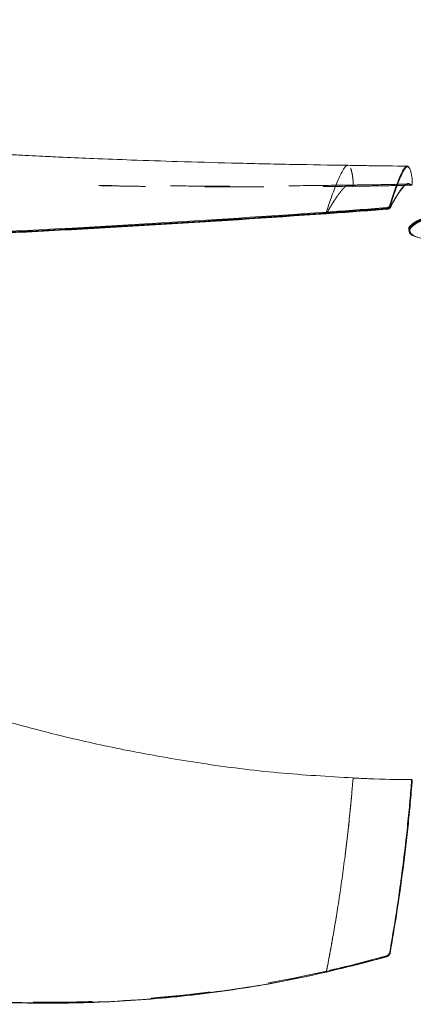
# Model space of a CAD drawing. Header units: inches. Extents: x 3.1 to 10.3, y 7.34 to 9.01.
# Tile 5 of 7: x 8.42 to 9.08, y 7.34 to 9.01. Entities that reach past the tile are written whole.
import ezdxf

# ---------------------------------------------------------------- set-up
doc = ezdxf.new("R2010")
doc.units = ezdxf.units.IN
doc.header["$MEASUREMENT"] = 0
doc.linetypes.add('HIDDEN', pattern=[0.075, 0.05, -0.025])

msp = doc.modelspace()

# ---------------------------------------------------------------- linework, layer by layer
at = {"color": 7, "linetype": 'Continuous', "lineweight": 15}
for p, q in [((9.0549, 8.7287), (9.0561, 8.7287)), ((9.0692, 8.7289), (9.0815, 8.7291)), ((9.0766, 8.6498), (9.0766, 8.6498)), ((9.0784, 8.6498), (9.0775, 8.652))]:
    msp.add_line(p, q, dxfattribs=at)
at = {"color": 7, "linetype": 'HIDDEN', "lineweight": 0}
for p, q in [((9.0561, 8.7287), (9.0692, 8.7289)), ((9.0775, 8.652), (9.0761, 8.6554)), ((9.032, 7.4232), (9.0385, 7.425))]:
    msp.add_line(p, q, dxfattribs=at)
at = {"color": 7, "linetype": 'Continuous', "lineweight": 15, "flags": 128}
msp.add_lwpolyline([(9.0381, 7.4247), (9.0382, 7.4246), (9.0382, 7.4245), (9.0383, 7.4244), (9.0383, 7.4243), (9.0383, 7.4243), (9.0383, 7.4243), (9.0383, 7.4244), (9.0383, 7.4244)], dxfattribs=at)
at = {"color": 7, "linetype": 'Continuous', "lineweight": 15}
for centre, radius, start, end in [((9.043, 8.6928), 0.001, 9.508, 83.7258), ((9.0355, 8.6902), 0.00283, 354.8596, 21.4516), ((9.0382, 8.6888), 0.000339, 267.0153, 36.6237), ((9.0433, 7.4304), 0.00077, 252.9237, 328.3167)]:
    msp.add_arc(centre, radius, start, end, dxfattribs=at)
at = {"color": 7, "linetype": 'HIDDEN', "lineweight": 0}
for centre, radius, start, end in [((9.0432, 8.6911), 0.000888, 263.9214, 2.6913), ((9.0432, 7.4303), 0.00111, 34.1156, 93.2387), ((9.0302, 7.4235), 0.00847, 9.7509, 17.9553)]:
    msp.add_arc(centre, radius, start, end, dxfattribs=at)
at = {"color": 7, "linetype": 'Continuous', "lineweight": 15}
for points, knots in [([(8.9724, 8.7629), (8.9417, 8.7634), (8.8763, 8.7644), (8.7804, 8.7666), (8.6893, 8.7691), (8.6115, 8.7717), (8.5471, 8.7741), (8.4971, 8.7763), (8.4606, 8.778), (8.4367, 8.7792), (8.4195, 8.7801), (8.4043, 8.7809), (8.3782, 8.7824), (8.3369, 8.7849), (8.2799, 8.7888), (8.2128, 8.7939), (8.1398, 8.7997), (8.0638, 8.8057), (7.9801, 8.8119), (7.8921, 8.8184), (7.8011, 8.8251), (7.718, 8.8314), (7.6404, 8.8375), (7.5701, 8.8432), (7.5036, 8.8489), (7.4401, 8.8545), (7.3748, 8.8606), (7.3112, 8.8667), (7.2528, 8.8727), (7.2015, 8.8782), (7.1513, 8.884), (7.0947, 8.8911), (7.0326, 8.8996), (6.9668, 8.9094), (6.9036, 8.9193), (6.843, 8.9289), (6.7894, 8.9373), (6.7433, 8.9451), (6.7065, 8.9523), (6.6769, 8.9588), (6.6509, 8.9651), (6.6242, 8.9726), (6.5987, 8.9809), (6.572, 8.9906), (6.5484, 9.0001), (6.5325, 9.0067), (6.5265, 9.0092)], [0, 0, 0, 0, 0.036227, 0.077339, 0.113423, 0.144353, 0.170045, 0.190455, 0.204456, 0.214012, 0.219494, 0.225254, 0.232532, 0.251264, 0.275916, 0.302969, 0.334749, 0.36749, 0.398528, 0.439932, 0.477917, 0.512518, 0.543789, 0.574651, 0.599872, 0.626007, 0.653044, 0.680068, 0.704053, 0.724434, 0.742701, 0.765237, 0.793146, 0.817818, 0.844772, 0.869479, 0.891149, 0.909929, 0.925924, 0.936359, 0.946794, 0.957606, 0.969038, 0.978802, 0.991965, 1, 1, 1, 1]), ([(9.0724, 8.7615), (9.0511, 8.7618), (9.0177, 8.7621), (8.9843, 8.7627), (8.9723, 8.7629)], [0, 0, 0, 0, 0.640946, 1, 1, 1, 1]), ([(9.0431, 8.6938), (9.0476, 8.7081), (9.0548, 8.7305), (9.0636, 8.7506), (9.0698, 8.7615), (9.0737, 8.7628), (9.0754, 8.7595), (9.0755, 8.7592)], [0, 0, 0, 0, 0.365457, 0.5747812, 0.7868496, 0.9785447, 1, 1, 1, 1]), ([(9.0441, 8.6911), (9.0484, 8.6992), (9.0525, 8.7063), (9.0601, 8.7182), (9.0636, 8.723), (9.0684, 8.7285), (9.07, 8.7302), (9.0729, 8.7321), (9.0743, 8.7323), (9.0769, 8.7317), (9.0781, 8.7309), (9.0798, 8.73), (9.0803, 8.7297), (9.081, 8.7304), (9.0811, 8.7306), (9.0813, 8.7313), (9.0815, 8.7317), (9.0816, 8.7336), (9.0816, 8.7345), (9.0816, 8.7361), (9.0815, 8.7367), (9.0814, 8.7386), (9.0813, 8.7396), (9.0808, 8.7445), (9.0803, 8.7471), (9.0793, 8.7518), (9.0787, 8.7536), (9.077, 8.7582), (9.0758, 8.7598), (9.0731, 8.7609), (9.0717, 8.7602), (9.0687, 8.7568), (9.0672, 8.7541), (9.0624, 8.7449), (9.0589, 8.7367), (9.0516, 8.7172), (9.0479, 8.7058), (9.044, 8.693)], [0, 0, 0, 0, 0.125, 0.125, 0.25, 0.25, 0.3125, 0.3125, 0.375, 0.375, 0.4375, 0.4375, 0.46875, 0.46875, 0.476563, 0.476563, 0.484375, 0.484375, 0.488281, 0.488281, 0.492188, 0.492188, 0.5, 0.5, 0.53125, 0.53125, 0.5625, 0.5625, 0.625, 0.625, 0.6875, 0.6875, 0.75, 0.75, 0.875, 0.875, 1, 1, 1, 1]), ([(9.0804, 8.7305), (9.0803, 8.7302), (9.0797, 8.7278), (9.0777, 8.7302), (9.0754, 8.7316), (9.0734, 8.7308), (9.0729, 8.7306)], [0, 0, 0, 0, 0.040801, 0.316113, 0.855897, 1, 1, 1, 1]), ([(9.0381, 8.6913), (9.0389, 8.6913), (9.0396, 8.6915), (9.0402, 8.6917), (9.0409, 8.6918), (9.0414, 8.6921), (9.0419, 8.6924), (9.0423, 8.6927), (9.0427, 8.693), (9.0429, 8.6934), (9.043, 8.6935), (9.043, 8.6937), (9.0431, 8.6938)], [0, 0, 0, 0, 0.00002966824, 0.00002966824, 0.00002966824, 0.00005938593, 0.00005938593, 0.00005938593, 0.00008856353, 0.00008856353, 0.00008856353, 0.00009916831, 0.00009916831, 0.00009916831, 0.00009916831]), ([(9.044, 8.693), (9.0439, 8.6928), (9.0438, 8.6927), (9.0437, 8.6925), (9.0435, 8.6921), (9.0431, 8.6917), (9.0426, 8.6914), (9.0421, 8.691), (9.0414, 8.6907), (9.0407, 8.6905), (9.04, 8.6902), (9.0392, 8.6901), (9.0383, 8.69)], [0, 0, 0, 0, 0.0000122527, 0.0000122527, 0.0000122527, 0.0000459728, 0.0000459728, 0.0000459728, 0.000080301, 0.000080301, 0.000080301, 0.0001145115, 0.0001145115, 0.0001145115, 0.0001145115]), ([(9.044, 8.693), (9.044, 8.6927), (9.044, 8.6925), (9.044, 8.6922), (9.0441, 8.6919), (9.0441, 8.6915), (9.0441, 8.6911)], [0.00001042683, 0.00001042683, 0.00001042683, 0.00001042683, 0.00002124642, 0.00002124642, 0.00002124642, 0.00003694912, 0.00003694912, 0.00003694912, 0.00003694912]), ([(6.5631, 8.5416), (6.5855, 8.549), (6.6085, 8.5557), (6.6557, 8.5666), (6.6797, 8.5709), (6.753, 8.5815), (6.8031, 8.5853), (6.9023, 8.5946), (6.9517, 8.5997), (7.0506, 8.6092), (7.1, 8.6135), (7.199, 8.6199), (7.2486, 8.6224), (7.3478, 8.6265), (7.3972, 8.6282), (7.5454, 8.6325), (7.6437, 8.6343), (7.7907, 8.6361), (7.8397, 8.6365), (7.9376, 8.6374), (7.9867, 8.6378), (8.0855, 8.6395), (8.1354, 8.6408), (8.2358, 8.6441), (8.2862, 8.6462), (8.4374, 8.6529), (8.5389, 8.6584), (8.7392, 8.6704), (8.8383, 8.6769), (8.9364, 8.6838)], [0, 0, 0, 0, 0.03125, 0.03125, 0.0625, 0.0625, 0.125, 0.125, 0.1875, 0.1875, 0.25, 0.25, 0.3125, 0.3125, 0.375, 0.375, 0.5, 0.5, 0.5625, 0.5625, 0.625, 0.625, 0.6875, 0.6875, 0.75, 0.75, 0.875, 0.875, 1, 1, 1, 1]), ([(9.0383, 8.69), (8.9368, 8.6823), (8.8341, 8.6753), (8.6784, 8.6654), (8.6262, 8.6623), (8.5212, 8.6563), (8.4684, 8.6534), (8.363, 8.6482), (8.3104, 8.6459), (8.2054, 8.6417), (8.153, 8.64), (7.9971, 8.6362), (7.8953, 8.6358), (7.6909, 8.6338), (7.5884, 8.6321), (7.4341, 8.6281), (7.3825, 8.6264), (7.2792, 8.6224), (7.2274, 8.6201), (7.124, 8.6139), (7.0724, 8.6099), (6.9693, 8.6002), (6.9178, 8.5948), (6.8144, 8.5849), (6.7621, 8.5811), (6.6855, 8.5706), (6.6603, 8.5662), (6.611, 8.5551), (6.587, 8.5482), (6.5636, 8.5404)], [0, 0, 0, 0, 0.125, 0.125, 0.1875, 0.1875, 0.25, 0.25, 0.3125, 0.3125, 0.375, 0.375, 0.5, 0.5, 0.625, 0.625, 0.6875, 0.6875, 0.75, 0.75, 0.8125, 0.8125, 0.875, 0.875, 0.9375, 0.9375, 0.96875, 0.96875, 1, 1, 1, 1]), ([(6.5642, 8.5403), (6.5876, 8.548), (6.6115, 8.5547), (6.6605, 8.5657), (6.6857, 8.57), (6.7623, 8.5806), (6.8145, 8.5843), (6.9178, 8.5942), (6.9692, 8.5995), (7.0722, 8.6091), (7.1237, 8.6132), (7.227, 8.6193), (7.2787, 8.6216), (7.3819, 8.6256), (7.4335, 8.6273), (7.5876, 8.6313), (7.69, 8.6329), (7.8942, 8.6349), (7.9958, 8.6353), (8.1512, 8.639), (8.2035, 8.6408), (8.3085, 8.6449), (8.3611, 8.6472), (8.5189, 8.655), (8.6247, 8.6611), (8.8334, 8.6743), (8.937, 8.6814), (9.0385, 8.689)], [0, 0, 0, 0, 0.03125, 0.03125, 0.0625, 0.0625, 0.125, 0.125, 0.1875, 0.1875, 0.25, 0.25, 0.3125, 0.3125, 0.375, 0.375, 0.5, 0.5, 0.625, 0.625, 0.6875, 0.6875, 0.75, 0.75, 0.875, 0.875, 1, 1, 1, 1]), ([(8.9367, 8.6811), (8.8381, 8.6741), (8.7385, 8.6676), (8.5876, 8.6586), (8.5369, 8.6557), (8.436, 8.6504), (8.3856, 8.6479), (8.2849, 8.6435), (8.2344, 8.6414), (8.1342, 8.6381), (8.0846, 8.6369), (7.986, 8.6352), (7.937, 8.6348), (7.8392, 8.634), (7.7904, 8.6336), (7.6435, 8.6319), (7.5453, 8.6301), (7.3974, 8.6258), (7.348, 8.6241), (7.249, 8.6201), (7.1995, 8.6177), (7.1005, 8.6113), (7.0512, 8.6071), (6.9525, 8.5977), (6.9032, 8.5926), (6.8041, 8.5835), (6.7541, 8.5797), (6.6808, 8.5693), (6.6568, 8.5651), (6.6099, 8.5545), (6.587, 8.5479), (6.5646, 8.5406)], [0, 0, 0, 0, 0.125, 0.125, 0.1875, 0.1875, 0.25, 0.25, 0.3125, 0.3125, 0.375, 0.375, 0.4375, 0.4375, 0.5, 0.5, 0.625, 0.625, 0.6875, 0.6875, 0.75, 0.75, 0.8125, 0.8125, 0.875, 0.875, 0.9375, 0.9375, 0.96875, 0.96875, 1, 1, 1, 1]), ([(9.0385, 8.689), (9.0385, 8.6891), (9.0385, 8.6891), (9.0385, 8.6891), (9.0384, 8.6894), (9.0384, 8.6897), (9.0383, 8.69)], [0.00001163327, 0.00001163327, 0.00001163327, 0.00001163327, 0.00001286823, 0.00001286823, 0.00001286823, 0.00002591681, 0.00002591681, 0.00002591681, 0.00002591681]), ([(9.0385, 8.689), (9.0388, 8.6891), (9.0391, 8.6891), (9.0393, 8.6891), (9.0402, 8.6892), (9.0409, 8.6894), (9.0416, 8.6896), (9.0422, 8.6898), (9.0428, 8.69), (9.0432, 8.6903), (9.0437, 8.6905), (9.044, 8.6908), (9.0441, 8.6911)], [0, 0, 0, 0, 0.0000113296, 0.0000113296, 0.0000113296, 0.0000454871, 0.0000454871, 0.0000454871, 0.0000794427, 0.0000794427, 0.0000794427, 0.0001134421, 0.0001134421, 0.0001134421, 0.0001134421]), ([(9.0761, 8.6554), (9.076, 8.6556), (9.075, 8.6577), (9.0795, 8.6623), (9.0891, 8.669), (9.105, 8.6762), (9.1205, 8.6813), (9.1283, 8.6838)], [0, 0, 0, 0, 0.02657, 0.268214, 0.510529, 0.754911, 1, 1, 1, 1]), ([(9.1538, 8.69), (9.1423, 8.6867), (9.1192, 8.6802), (9.0955, 8.6712), (9.0803, 8.6625), (9.0737, 8.6547), (9.0767, 8.6504), (9.0782, 8.6483)], [0, 0, 0, 0, 0.200642, 0.402141, 0.606287, 0.811328, 1, 1, 1, 1]), ([(9.0906, 8.6414), (9.0903, 8.6414), (9.082, 8.6434), (9.0752, 8.6488), (9.0759, 8.6581), (9.0925, 8.669), (9.119, 8.6789), (9.1424, 8.6858), (9.1524, 8.6885), (9.1544, 8.689)], [0, 0, 0, 0, 0.006928, 0.21732, 0.429164, 0.646057, 0.864542, 0.972913, 1, 1, 1, 1]), ([(9.1297, 8.6811), (9.1073, 8.6741), (9.0921, 8.6676), (9.0799, 8.6586), (9.0777, 8.6557), (9.0767, 8.6504), (9.0781, 8.6479), (9.0843, 8.6435), (9.0891, 8.6414), (9.1027, 8.6381), (9.1117, 8.6369), (9.1335, 8.6352), (9.146, 8.6348), (9.1717, 8.634), (9.1847, 8.6336), (9.2225, 8.6319), (9.2467, 8.6301), (9.2799, 8.6258), (9.2905, 8.6241), (9.3108, 8.6201), (9.3206, 8.6177), (9.3405, 8.6113), (9.3506, 8.6071), (9.3707, 8.5977), (9.3805, 8.5926), (9.3983, 8.5835), (9.4059, 8.5797), (9.422, 8.5693), (9.4281, 8.5651), (9.4425, 8.5545), (9.4509, 8.5479), (9.4601, 8.5406)], [0, 0, 0, 0, 0.125, 0.125, 0.1875, 0.1875, 0.25, 0.25, 0.3125, 0.3125, 0.375, 0.375, 0.4375, 0.4375, 0.5, 0.5, 0.625, 0.625, 0.6875, 0.6875, 0.75, 0.75, 0.8125, 0.8125, 0.875, 0.875, 0.9375, 0.9375, 0.96875, 0.96875, 1, 1, 1, 1]), ([(8.9815, 7.727), (8.9395, 7.7294), (8.8537, 7.7343), (8.7289, 7.7503), (8.6113, 7.7705), (8.5064, 7.7931), (8.4149, 7.8167), (8.3345, 7.8408), (8.2622, 7.8653), (8.1948, 7.8895), (8.1279, 7.914), (8.0616, 7.9377), (7.9924, 7.9613), (7.92, 7.9849), (7.8405, 8.0096), (7.753, 8.0351), (7.6444, 8.0647), (7.5159, 8.0962), (7.3722, 8.1265), (7.2317, 8.1521), (7.0974, 8.1709), (6.9767, 8.1812), (6.871, 8.1873), (6.7809, 8.1926), (6.706, 8.1931), (6.6444, 8.1876), (6.6037, 8.1799), (6.5723, 8.1716), (6.5476, 8.1642), (6.5292, 8.1578), (6.5195, 8.1545)], [0, 0, 0, 0, 0.049625, 0.101085, 0.14801, 0.190121, 0.227325, 0.259288, 0.289098, 0.31731, 0.343831, 0.373109, 0.400506, 0.430208, 0.46299, 0.498873, 0.537868, 0.596092, 0.655356, 0.711769, 0.765452, 0.816516, 0.856491, 0.892297, 0.924208, 0.946221, 0.967387, 0.975248, 0.987001, 1, 1, 1, 1]), ([(6.5631, 7.7287), (6.5855, 7.7194), (6.6085, 7.711), (6.6557, 7.6965), (6.6797, 7.6904), (6.753, 7.6743), (6.8031, 7.6667), (6.9023, 7.649), (6.9517, 7.6392), (7.0506, 7.6192), (7.1, 7.6091), (7.199, 7.5893), (7.2486, 7.5795), (7.3478, 7.5592), (7.3972, 7.5487), (7.5454, 7.5155), (7.6437, 7.4913), (7.7907, 7.4534), (7.8397, 7.4404), (7.9376, 7.4147), (7.9867, 7.4022), (8.0855, 7.3805), (8.1354, 7.3716), (8.2358, 7.358), (8.2862, 7.3532), (8.4374, 7.3441), (8.5389, 7.3451), (8.7392, 7.3613), (8.8383, 7.3765), (8.9364, 7.3989)], [0, 0, 0, 0, 0.03125, 0.03125, 0.0625, 0.0625, 0.125, 0.125, 0.1875, 0.1875, 0.25, 0.25, 0.3125, 0.3125, 0.375, 0.375, 0.5, 0.5, 0.5625, 0.5625, 0.625, 0.625, 0.6875, 0.6875, 0.75, 0.75, 0.875, 0.875, 1, 1, 1, 1]), ([(9.0815, 7.7241), (9.057, 7.7243), (9.0237, 7.7246), (8.9904, 7.7264), (8.9815, 7.7268)], [0, 0, 0, 0, 0.733601, 1, 1, 1, 1]), ([(9.0431, 7.4297), (9.0471, 7.4524), (9.051, 7.4758), (9.0585, 7.5245), (9.062, 7.5495), (9.067, 7.5879), (9.0685, 7.6008), (9.0715, 7.6272), (9.073, 7.6404), (9.0756, 7.6669), (9.0769, 7.68), (9.0786, 7.699), (9.0791, 7.7053), (9.0798, 7.7142), (9.0801, 7.7171), (9.0804, 7.7211), (9.0805, 7.7224), (9.0806, 7.7244), (9.0807, 7.7252), (9.0806, 7.7243)], [0, 0, 0, 0, 0.25, 0.25, 0.5, 0.5, 0.625, 0.625, 0.75, 0.75, 0.875, 0.875, 0.9375, 0.9375, 0.96875, 0.96875, 0.984375, 0.984375, 1, 1, 1, 1]), ([(9.0816, 7.7234), (9.0815, 7.7227), (9.0814, 7.7214), (9.0812, 7.7189), (9.0811, 7.7176), (9.0808, 7.7134), (9.0805, 7.7104), (9.0798, 7.7014), (9.0792, 7.6953), (9.0776, 7.6765), (9.0763, 7.6635), (9.0736, 7.6374), (9.0722, 7.6244), (9.0692, 7.5984), (9.0676, 7.5857), (9.0627, 7.548), (9.0592, 7.5233), (9.0518, 7.4755), (9.0479, 7.4523), (9.044, 7.43)], [0, 0, 0, 0, 0.015625, 0.015625, 0.03125, 0.03125, 0.0625, 0.0625, 0.125, 0.125, 0.25, 0.25, 0.375, 0.375, 0.5, 0.5, 0.75, 0.75, 1, 1, 1, 1]), ([(9.0383, 7.4244), (8.9942, 7.4129), (8.9056, 7.3898), (8.7696, 7.3661), (8.6314, 7.3507), (8.4924, 7.3446), (8.3535, 7.3475), (8.2157, 7.3591), (8.079, 7.3804), (7.9445, 7.4123), (7.7668, 7.4599), (7.544, 7.5168), (7.2742, 7.575), (7.049, 7.6195), (6.8696, 7.6559), (6.7565, 7.6742), (6.6794, 7.69), (6.6486, 7.6998), (6.6393, 7.7027)], [0, 0, 0, 0, 0.056031, 0.112302, 0.169311, 0.226571, 0.282965, 0.339596, 0.396003, 0.452322, 0.508725, 0.621396, 0.734071, 0.846764, 0.903103, 0.959457, 0.987694, 1, 1, 1, 1]), ([(9.0381, 7.4247), (9.0389, 7.4249), (9.0396, 7.4253), (9.0402, 7.4257), (9.0409, 7.4261), (9.0414, 7.4266), (9.0419, 7.4271), (9.0423, 7.4277), (9.0427, 7.4283), (9.0429, 7.429), (9.043, 7.4292), (9.043, 7.4294), (9.0431, 7.4297)], [0, 0, 0, 0, 0.00002966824, 0.00002966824, 0.00002966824, 0.00005938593, 0.00005938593, 0.00005938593, 0.00008856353, 0.00008856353, 0.00008856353, 0.00009916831, 0.00009916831, 0.00009916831, 0.00009916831]), ([(9.044, 7.43), (9.0439, 7.4297), (9.0438, 7.4295), (9.0437, 7.4292), (9.0435, 7.4285), (9.0431, 7.4277), (9.0426, 7.4271), (9.0421, 7.4265), (9.0414, 7.4259), (9.0407, 7.4255), (9.04, 7.425), (9.0392, 7.4247), (9.0383, 7.4244)], [0, 0, 0, 0, 0.0000122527, 0.0000122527, 0.0000122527, 0.0000459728, 0.0000459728, 0.0000459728, 0.000080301, 0.000080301, 0.000080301, 0.0001145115, 0.0001145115, 0.0001145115, 0.0001145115]), ([(8.9737, 7.4083), (8.9881, 7.4118), (9.0076, 7.4164), (9.027, 7.4218), (9.032, 7.4232)], [0, 0, 0, 0, 0.739063, 1, 1, 1, 1])]:
    msp.add_open_spline(points, degree=3, knots=knots, dxfattribs=at)
at = {"color": 8, "linetype": 'Continuous', "lineweight": 15}
for points, knots in [([(8.9724, 8.7623), (8.9721, 8.7625), (8.9704, 8.7635), (8.9668, 8.7587), (8.9616, 8.7498), (8.9547, 8.7349), (8.9474, 8.7165), (8.9408, 8.6973), (8.9376, 8.6877), (8.9364, 8.6838)], [0, 0, 0, 0, 0.032096, 0.188443, 0.345846, 0.50424, 0.772976, 0.909026, 1, 1, 1, 1]), ([(8.9815, 7.7266), (8.9815, 7.7265), (8.9815, 7.7259), (8.981, 7.7205), (8.98, 7.7076), (8.9781, 7.6868), (8.9753, 7.6581), (8.9715, 7.6238), (8.9668, 7.5852), (8.9616, 7.547), (8.9547, 7.5007), (8.9474, 7.4578), (8.9408, 7.4214), (8.9376, 7.4053), (8.9364, 7.3989)], [0, 0, 0, 0, 0.001357, 0.014695, 0.058822, 0.128866, 0.200655, 0.309204, 0.420789, 0.533128, 0.646175, 0.837972, 0.935071, 1, 1, 1, 1])]:
    msp.add_open_spline(points, degree=3, knots=knots, dxfattribs=at)
at = {"color": 7, "linetype": 'HIDDEN', "lineweight": 0}
for points, knots in [([(8.9367, 8.6811), (8.9371, 8.6819), (8.9388, 8.6849), (8.9427, 8.6918), (8.9472, 8.6991), (8.9514, 8.7057), (8.9539, 8.7095), (8.9559, 8.7123), (8.9579, 8.7149), (8.9602, 8.718), (8.9629, 8.7213), (8.9651, 8.7238), (8.9672, 8.726), (8.9688, 8.7276), (8.9704, 8.7286), (8.9719, 8.7293), (8.9737, 8.7296), (8.9764, 8.729), (8.9789, 8.7277), (8.9807, 8.727), (8.9813, 8.7294), (8.9815, 8.7305), (8.9815, 8.7317), (8.9816, 8.733), (8.9816, 8.7344), (8.9815, 8.7368), (8.9811, 8.7421), (8.9799, 8.7493), (8.9781, 8.7564), (8.9756, 8.7618), (8.9735, 8.7621), (8.9724, 8.7623)], [0, 0, 0, 0, 0.017995, 0.06223, 0.150714, 0.194949, 0.239184, 0.261301, 0.283418, 0.327653, 0.371888, 0.416123, 0.438239, 0.482479, 0.504597, 0.526715, 0.570959, 0.615198, 0.703668, 0.748038, 0.75564, 0.759248, 0.762892, 0.765358, 0.768353, 0.772439, 0.783092, 0.818332, 0.874272, 0.931604, 1, 1, 1, 1]), ([(8.9732, 8.7295), (8.9478, 8.7291), (8.8933, 8.7284), (8.8144, 8.7279), (8.7411, 8.7278), (8.6818, 8.728), (8.6351, 8.7283), (8.5991, 8.7286), (8.5759, 8.7288), (8.5623, 8.7289), (8.556, 8.7288), (8.5529, 8.7288), (8.552, 8.7287), (8.552, 8.7287), (8.5523, 8.7287), (8.5529, 8.7286), (8.5542, 8.7286), (8.5568, 8.7285), (8.5627, 8.7283), (8.5754, 8.7281), (8.596, 8.7278), (8.6247, 8.7273), (8.6675, 8.7268), (8.7266, 8.7264), (8.8047, 8.7262), (8.8905, 8.7265), (8.9503, 8.7272), (8.9795, 8.7275)], [0, 0, 0, 0, 0.08685, 0.18621, 0.270393, 0.339104, 0.392116, 0.433036, 0.46717, 0.482366, 0.496081, 0.501308, 0.505457, 0.507224, 0.508862, 0.51045, 0.512074, 0.515727, 0.520312, 0.533117, 0.558539, 0.591765, 0.632139, 0.705988, 0.795529, 0.900338, 1, 1, 1, 1]), ([(9.0729, 8.7311), (9.0514, 8.7307), (9.0181, 8.73), (8.9849, 8.7296), (8.9731, 8.7295)], [0, 0, 0, 0, 0.647663, 1, 1, 1, 1]), ([(8.9795, 8.7275), (8.9891, 8.7276), (9.0142, 8.7279), (9.0393, 8.7284), (9.0549, 8.7287)], [0, 0, 0, 0, 0.38061, 1, 1, 1, 1]), ([(9.0729, 8.7306), (9.0718, 8.7304), (9.0674, 8.7294), (9.058, 8.7162), (9.0481, 8.6989), (9.0431, 8.6902)], [0, 0, 0, 0, 0.1471728, 0.5706716, 1, 1, 1, 1]), ([(9.0431, 8.6902), (9.043, 8.6899), (9.0427, 8.6897), (9.0424, 8.6895), (9.042, 8.6893), (9.0415, 8.6891), (9.0409, 8.6889), (9.0403, 8.6888), (9.0397, 8.6886), (9.039, 8.6886), (9.0387, 8.6885), (9.0385, 8.6885), (9.0382, 8.6885)], [0, 0, 0, 0, 0.00002937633, 0.00002937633, 0.00002937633, 0.00005874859, 0.00005874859, 0.00005874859, 0.00008832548, 0.00008832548, 0.00008832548, 0.00009813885, 0.00009813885, 0.00009813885, 0.00009813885]), ([(6.5642, 7.7295), (6.589, 7.72), (6.639, 7.7009), (6.719, 7.6821), (6.8, 7.6679), (6.9072, 7.6494), (7.0401, 7.6219), (7.2037, 7.589), (7.3712, 7.5554), (7.5413, 7.5168), (7.7107, 7.475), (7.8795, 7.4302), (8.0207, 7.3936), (8.1356, 7.3718), (8.2513, 7.3558), (8.3972, 7.3453), (8.5741, 7.3466), (8.7522, 7.3634), (8.8859, 7.3862), (8.959, 7.4047), (8.9737, 7.4083)], [0, 0, 0, 0, 0.033468, 0.067518, 0.100794, 0.134089, 0.2005, 0.266934, 0.337745, 0.408551, 0.479396, 0.550208, 0.621215, 0.65685, 0.69257, 0.763472, 0.834863, 0.907956, 0.981585, 1, 1, 1, 1]), ([(8.9367, 7.4003), (8.8381, 7.3779), (8.7385, 7.3626), (8.5876, 7.3505), (8.5369, 7.3482), (8.436, 7.3473), (8.3856, 7.3487), (8.2849, 7.3548), (8.2344, 7.3597), (8.1342, 7.3733), (8.0846, 7.3823), (7.986, 7.404), (7.937, 7.4166), (7.8392, 7.4423), (7.7904, 7.4553), (7.6435, 7.4931), (7.5453, 7.5172), (7.3974, 7.5505), (7.348, 7.5611), (7.249, 7.5814), (7.1995, 7.5912), (7.1005, 7.6111), (7.0512, 7.6212), (6.9525, 7.6412), (6.9032, 7.6511), (6.8041, 7.6689), (6.7541, 7.6765), (6.6808, 7.6926), (6.6568, 7.6987), (6.6099, 7.7131), (6.587, 7.7215), (6.5646, 7.7307)], [0, 0, 0, 0, 0.125, 0.125, 0.1875, 0.1875, 0.25, 0.25, 0.3125, 0.3125, 0.375, 0.375, 0.4375, 0.4375, 0.5, 0.5, 0.625, 0.625, 0.6875, 0.6875, 0.75, 0.75, 0.8125, 0.8125, 0.875, 0.875, 0.9375, 0.9375, 0.96875, 0.96875, 1, 1, 1, 1]), ([(8.9367, 7.4003), (8.9371, 7.4028), (8.9388, 7.4113), (8.9427, 7.432), (8.9472, 7.4566), (8.9514, 7.4814), (8.9539, 7.497), (8.9559, 7.5096), (8.9579, 7.5222), (8.9602, 7.538), (8.9629, 7.557), (8.9651, 7.573), (8.9672, 7.5889), (8.9688, 7.6018), (8.9704, 7.6147), (8.9719, 7.6276), (8.9737, 7.6437), (8.9764, 7.6696), (8.9789, 7.6954), (8.9807, 7.7163), (8.9813, 7.7241), (8.9815, 7.726), (8.9815, 7.7269), (8.9816, 7.7273), (8.9816, 7.7272), (8.9815, 7.7268), (8.9815, 7.7266)], [0, 0, 0, 0, 0.023329, 0.080676, 0.195388, 0.252735, 0.310083, 0.338755, 0.367428, 0.424775, 0.482122, 0.539469, 0.568141, 0.625495, 0.654169, 0.682843, 0.740201, 0.797554, 0.912248, 0.969769, 0.979625, 0.984303, 0.989027, 0.992224, 0.996107, 1, 1, 1, 1]), ([(9.0806, 7.7243), (9.0806, 7.7241), (9.0806, 7.7235), (9.0804, 7.7212), (9.0797, 7.7117), (9.0787, 7.6995), (9.0777, 7.6891), (9.0774, 7.6859)], [0, 0, 0, 0, 0.031211, 0.075264, 0.200789, 0.758858, 1, 1, 1, 1]), ([(9.0716, 7.6286), (9.0709, 7.6222), (9.0669, 7.5854), (9.058, 7.5188), (9.0481, 7.4606), (9.0431, 7.4314)], [0, 0, 0, 0, 0.095341, 0.544578, 1, 1, 1, 1]), ([(9.0431, 7.4314), (9.043, 7.4307), (9.0427, 7.4299), (9.0424, 7.4293), (9.042, 7.4287), (9.0415, 7.4281), (9.0409, 7.4276), (9.0403, 7.4271), (9.0397, 7.4267), (9.039, 7.4264), (9.0387, 7.4263), (9.0385, 7.4262), (9.0382, 7.4261)], [0, 0, 0, 0, 0.00002937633, 0.00002937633, 0.00002937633, 0.00005874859, 0.00005874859, 0.00005874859, 0.00008832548, 0.00008832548, 0.00008832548, 0.00009813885, 0.00009813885, 0.00009813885, 0.00009813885]), ([(9.0385, 7.425), (9.0388, 7.425), (9.0391, 7.4251), (9.0393, 7.4252), (9.0402, 7.4256), (9.0409, 7.426), (9.0416, 7.4266), (9.0422, 7.4271), (9.0428, 7.4278), (9.0432, 7.4285), (9.0437, 7.4293), (9.044, 7.4301), (9.0441, 7.4309)], [0, 0, 0, 0, 0.0000113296, 0.0000113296, 0.0000113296, 0.0000454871, 0.0000454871, 0.0000454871, 0.0000794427, 0.0000794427, 0.0000794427, 0.0001134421, 0.0001134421, 0.0001134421, 0.0001134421]), ([(9.0385, 7.425), (9.0385, 7.425), (9.0385, 7.4249), (9.0385, 7.4249), (9.0384, 7.4248), (9.0384, 7.4246), (9.0383, 7.4244)], [0.00001163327, 0.00001163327, 0.00001163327, 0.00001163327, 0.00001286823, 0.00001286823, 0.00001286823, 0.00002591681, 0.00002591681, 0.00002591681, 0.00002591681])]:
    msp.add_open_spline(points, degree=3, knots=knots, dxfattribs=at)
at = {"color": 7, "linetype": 'Continuous', "lineweight": 15}
for points in [[(8.9364, 8.6838), (8.9704, 8.6863), (9.0043, 8.6887), (9.0381, 8.6913)], [(9.0382, 8.6885), (9.0046, 8.686), (8.9707, 8.6835), (8.9367, 8.6811)], [(8.9364, 7.3989), (8.9704, 7.4066), (9.0043, 7.4152), (9.0381, 7.4247)]]:
    msp.add_open_spline(points, degree=3, dxfattribs=at)
at = {"color": 7, "linetype": 'HIDDEN', "lineweight": 0}
msp.add_open_spline([(9.0382, 7.4261), (9.0046, 7.4167), (8.9707, 7.4081), (8.9367, 7.4003)], degree=3, dxfattribs=at)

doc.saveas('drawing.dxf')
